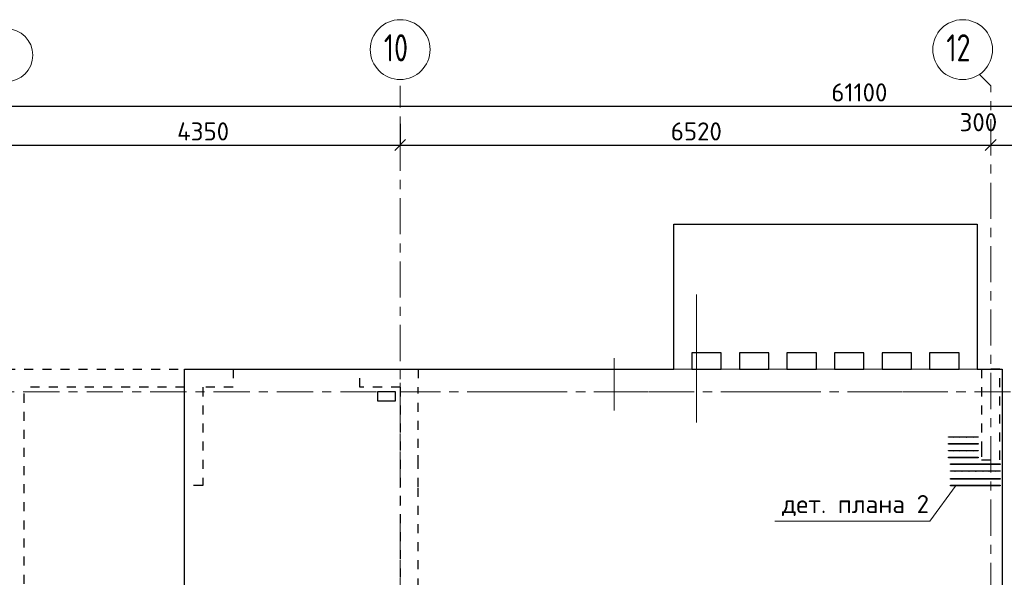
# Model space of a CAD drawing. Header units: metres. Extents: x -38 to 93, y -15 to 21.
# Tile 30 of 195: x 21.83 to 32.7, y 14.35 to 20.51. Entities that reach past the tile are written whole.
import ezdxf

# ---------------------------------------------------------------- set-up
doc = ezdxf.new("R2010")
doc.units = ezdxf.units.M
doc.header["$PDMODE"] = 65
for name, pattern in [('______11', [0.5, 0.4, -0.05, 0, -0.05]), ('______2', [0.0405, 0.03, -0.0105]), ('______3', [0.5, 0.4, -0.1]), ('______5', [1.1, 0.8, -0.1, 0.1, -0.1])]:
    doc.linetypes.add(name, pattern=pattern)
for name, color, linetype, lineweight in [('XR$2$Осевая линия (1)', 7, '______5', 13), ('XR$2$Размерная линия (1)', 7, 'Continuous', 13), ('XR$4$Арматурный каркас 01', 4, 'Continuous', 35), ('XR$4$Балка (1)', 7, '______3', 13), ('XR$4$Перекрытие (1)', 7, 'Continuous', 35), ('XR$4$Текст_ общее_1', 7, 'Continuous', 13)]:
    doc.layers.add(name, color=color, linetype=linetype, lineweight=lineweight)
doc.layers.add('XR$6$Стена_ бетон несущ.', color=7, linetype='Continuous', lineweight=70, true_color=0xb4b496)
doc.styles.add('ISOCPEUR', font='txt')
doc.dimstyles.new('DIMSTYLE_3', dxfattribs={"dimtxt": 0.2, "dimasz": 0.2, "dimexe": 0, "dimexo": 0, "dimgap": 0.1, "dimtad": 2, "dimdec": 0, "dimlfac": 1000, "dimrnd": 5, "dimzin": 12, "dimdsep": 46, "dimtxsty": 'ISOCPEUR', "dimblk1": 'ALL_ML_STRICH', "dimblk2": 'ALL_ML_STRICH', "dimsah": 1, "dimcen": 0, "dimclrd": 7, "dimclre": 256, "dimclrt": 7, "dimadec": 0, "dimazin": 0, "dimtfac": 1, "dimtdec": 0, "dimtix": 1, "dimtmove": 2, "dimatfit": 3, "dimfxl": 0, "dimtzin": 0, "dimlwd": 0, "dimlwe": -3, "dimarcsym": 0})
doc.dimstyles.new('DIMSTYLE_5', dxfattribs={"dimtxt": 0.2, "dimasz": 0.2, "dimexe": 0, "dimexo": 0, "dimgap": 0.1, "dimtad": 2, "dimdec": 0, "dimlfac": 1000, "dimrnd": 5, "dimzin": 12, "dimdsep": 46, "dimtxsty": 'ISOCPEUR', "dimblk1": 'ALL_ML_STRICH', "dimblk2": 'ALL_ML_STRICH', "dimsah": 1, "dimcen": 0, "dimclrd": 7, "dimclre": 256, "dimclrt": 7, "dimadec": 0, "dimazin": 0, "dimtfac": 1, "dimtdec": 0, "dimtix": 1, "dimtmove": 2, "dimatfit": 3, "dimfxl": 0, "dimtvp": 1.2, "dimtzin": 0, "dimlwd": 0, "dimlwe": -3, "dimarcsym": 0})

# ---------------------------------------------------------------- blocks, each defined once
blk = doc.blocks.new('ALL_ML_STRICH')
at = {"color": 0, "linetype": 'ByBlock', "lineweight": -2}
for p, q in [((-1, 0), (0.5, 0)), ((-0.3, -0.3), (0.3, 0.3)), ((0, -0.5), (0, 0.5))]:
    blk.add_line(p, q, dxfattribs=at)
blk = doc.blocks.new('*D11')
at = {"layer": 'DEFPOINTS', "color": 7, "linetype": 'Continuous', "lineweight": 13, "transparency": 33554687}
for p in [(0.5, 19.557), (0.5, 19.377), (61.6, 17.12)]:
    blk.add_point(p, dxfattribs=at)
at = {"layer": 'XR$2$Размерная линия (1)', "color": 9, "linetype": 'Continuous', "lineweight": -2, "true_color": 0xc7c7c7, "transparency": 33554687}
for p, q in [((0.5, 19.357), (0.5, 19.557)), ((61.6, 17.14), (61.6, 19.557))]:
    blk.add_line(p, q, dxfattribs=at)
at = {"layer": 'XR$2$Размерная линия (1)', "color": 7, "linetype": 'Continuous', "lineweight": -2, "transparency": 33554687}
blk.add_line((0.5, 19.557), (61.6, 19.557), dxfattribs=at)
at = {"layer": 'XR$2$Размерная линия (1)', "color": 7, "linetype": 'Continuous', "lineweight": 13, "transparency": 33554687, "xscale": 0.2, "yscale": 0.2, "zscale": 0.2, "rotation": 180}
blk.add_blockref('ALL_ML_STRICH', (0.5, 19.557), dxfattribs=at)
at = {"layer": 'XR$2$Размерная линия (1)', "color": 7, "linetype": 'Continuous', "lineweight": 13, "transparency": 33554687, "xscale": 0.2, "yscale": 0.2, "zscale": 0.2}
blk.add_blockref('ALL_ML_STRICH', (61.6, 19.557), dxfattribs=at)
at = {"layer": 'XR$2$Размерная линия (1)', "color": 7, "linetype": 'Continuous', "lineweight": 13, "transparency": 33554687, "insert": (31.1, 19.707), "char_height": 0.2, "width": 1, "attachment_point": 5, "style": 'ISOCPEUR'}
blk.add_mtext('\\A1;{61100}', dxfattribs=at)
blk = doc.blocks.new('*D31')
at = {"layer": 'DEFPOINTS', "color": 7, "linetype": 'Continuous', "lineweight": 13, "transparency": 33554687}
for p in [(21.68, 19.379), (26.03, 19.379), (21.68, 19.126)]:
    blk.add_point(p, dxfattribs=at)
at = {"layer": 'XR$2$Размерная линия (1)', "color": 9, "linetype": 'Continuous', "lineweight": -2, "true_color": 0xc7c7c7, "transparency": 33554687}
for p, q in [((21.68, 19.359), (21.68, 19.126)), ((26.03, 19.359), (26.03, 19.126))]:
    blk.add_line(p, q, dxfattribs=at)
at = {"layer": 'XR$2$Размерная линия (1)', "color": 7, "linetype": 'Continuous', "lineweight": -2, "transparency": 33554687}
blk.add_line((21.68, 19.126), (26.03, 19.126), dxfattribs=at)
at = {"layer": 'XR$2$Размерная линия (1)', "color": 7, "linetype": 'Continuous', "lineweight": 13, "transparency": 33554687, "xscale": 0.2, "yscale": 0.2, "zscale": 0.2, "rotation": 180}
blk.add_blockref('ALL_ML_STRICH', (21.68, 19.126), dxfattribs=at)
at = {"layer": 'XR$2$Размерная линия (1)', "color": 7, "linetype": 'Continuous', "lineweight": 13, "transparency": 33554687, "xscale": 0.2, "yscale": 0.2, "zscale": 0.2}
blk.add_blockref('ALL_ML_STRICH', (26.03, 19.126), dxfattribs=at)
at = {"layer": 'XR$2$Размерная линия (1)', "color": 7, "linetype": 'Continuous', "lineweight": 13, "transparency": 33554687, "insert": (23.855, 19.276), "char_height": 0.2, "width": 0.8, "attachment_point": 5, "style": 'ISOCPEUR'}
blk.add_mtext('\\A1;{4350}', dxfattribs=at)
blk = doc.blocks.new('*D32')
at = {"layer": 'DEFPOINTS', "color": 7, "linetype": 'Continuous', "lineweight": 13, "transparency": 33554687}
for p in [(26.03, 19.379), (32.55, 19.135), (26.03, 19.126)]:
    blk.add_point(p, dxfattribs=at)
at = {"layer": 'XR$2$Размерная линия (1)', "color": 9, "linetype": 'Continuous', "lineweight": -2, "true_color": 0xc7c7c7, "transparency": 33554687}
for p, q in [((26.03, 19.359), (26.03, 19.126)), ((32.55, 19.126), (32.55, 19.126))]:
    blk.add_line(p, q, dxfattribs=at)
at = {"layer": 'XR$2$Размерная линия (1)', "color": 7, "linetype": 'Continuous', "lineweight": -2, "transparency": 33554687}
blk.add_line((26.03, 19.126), (32.55, 19.126), dxfattribs=at)
at = {"layer": 'XR$2$Размерная линия (1)', "color": 7, "linetype": 'Continuous', "lineweight": 13, "transparency": 33554687, "xscale": 0.2, "yscale": 0.2, "zscale": 0.2, "rotation": 180}
blk.add_blockref('ALL_ML_STRICH', (26.03, 19.126), dxfattribs=at)
at = {"layer": 'XR$2$Размерная линия (1)', "color": 7, "linetype": 'Continuous', "lineweight": 13, "transparency": 33554687, "xscale": 0.2, "yscale": 0.2, "zscale": 0.2}
blk.add_blockref('ALL_ML_STRICH', (32.55, 19.126), dxfattribs=at)
at = {"layer": 'XR$2$Размерная линия (1)', "color": 7, "linetype": 'Continuous', "lineweight": 13, "transparency": 33554687, "insert": (29.3, 19.276), "char_height": 0.2, "width": 0.8, "attachment_point": 5, "style": 'ISOCPEUR'}
blk.add_mtext('\\A1;{6520}', dxfattribs=at)
blk = doc.blocks.new('*D33')
at = {"layer": 'DEFPOINTS', "color": 7, "linetype": 'Continuous', "lineweight": 13, "transparency": 33554687}
for p in [(32.55, 19.135), (32.85, 19.135), (32.55, 19.126)]:
    blk.add_point(p, dxfattribs=at)
at = {"layer": 'XR$2$Размерная линия (1)', "color": 9, "linetype": 'Continuous', "lineweight": -2, "true_color": 0xc7c7c7, "transparency": 33554687}
for p, q in [((32.55, 19.126), (32.55, 19.126)), ((32.85, 19.126), (32.85, 19.126))]:
    blk.add_line(p, q, dxfattribs=at)
at = {"layer": 'XR$2$Размерная линия (1)', "color": 7, "linetype": 'Continuous', "lineweight": -2, "transparency": 33554687}
blk.add_line((32.55, 19.126), (32.85, 19.126), dxfattribs=at)
at = {"layer": 'XR$2$Размерная линия (1)', "color": 7, "linetype": 'Continuous', "lineweight": 13, "transparency": 33554687, "xscale": 0.2, "yscale": 0.2, "zscale": 0.2, "rotation": 180}
blk.add_blockref('ALL_ML_STRICH', (32.55, 19.126), dxfattribs=at)
at = {"layer": 'XR$2$Размерная линия (1)', "color": 7, "linetype": 'Continuous', "lineweight": 13, "transparency": 33554687, "xscale": 0.2, "yscale": 0.2, "zscale": 0.2}
blk.add_blockref('ALL_ML_STRICH', (32.85, 19.126), dxfattribs=at)
at = {"layer": 'XR$2$Размерная линия (1)', "color": 7, "linetype": 'Continuous', "lineweight": 13, "transparency": 33554687, "insert": (32.414, 19.378), "char_height": 0.2, "width": 0.6, "attachment_point": 5, "style": 'ISOCPEUR'}
blk.add_mtext('\\A1;{300}', dxfattribs=at)

msp = doc.modelspace()

# ---------------------------------------------------------------- hatches: boundary and pattern name
at = {"layer": 'XR$4$Арматурный каркас 01', "linetype": 'Continuous', "lineweight": 50, "transparency": 33554687}
for points in [[(32.138, 15.8932), (32.1378, 15.8944), (32.1371, 15.8954), (32.1361, 15.896), (32.135, 15.8962), (32.1339, 15.896), (32.1329, 15.8954), (32.1322, 15.8944), (32.132, 15.8932), (32.1322, 15.8921), (32.1329, 15.8911), (32.1339, 15.8905), (32.135, 15.8902), (32.1361, 15.8905), (32.1371, 15.8911), (32.1378, 15.8921)], [(32.213, 15.8932), (32.2128, 15.8944), (32.2121, 15.8954), (32.2111, 15.896), (32.21, 15.8962), (32.2089, 15.896), (32.2079, 15.8954), (32.2072, 15.8944), (32.207, 15.8932), (32.2072, 15.8921), (32.2079, 15.8911), (32.2089, 15.8905), (32.21, 15.8902), (32.2111, 15.8905), (32.2121, 15.8911), (32.2128, 15.8921)], [(32.288, 15.8932), (32.2878, 15.8944), (32.2871, 15.8954), (32.2861, 15.896), (32.285, 15.8962), (32.2839, 15.896), (32.2829, 15.8954), (32.2822, 15.8944), (32.282, 15.8932), (32.2822, 15.8921), (32.2829, 15.8911), (32.2839, 15.8905), (32.285, 15.8902), (32.2861, 15.8905), (32.2871, 15.8911), (32.2878, 15.8921)], [(32.363, 15.8932), (32.3628, 15.8944), (32.3621, 15.8954), (32.3611, 15.896), (32.36, 15.8962), (32.3589, 15.896), (32.3579, 15.8954), (32.3572, 15.8944), (32.357, 15.8932), (32.3572, 15.8921), (32.3579, 15.8911), (32.3589, 15.8905), (32.36, 15.8902), (32.3611, 15.8905), (32.3621, 15.8911), (32.3628, 15.8921)], [(32.138, 15.8182), (32.1378, 15.8194), (32.1371, 15.8204), (32.1361, 15.821), (32.135, 15.8212), (32.1339, 15.821), (32.1329, 15.8204), (32.1322, 15.8194), (32.132, 15.8182), (32.1322, 15.8171), (32.1329, 15.8161), (32.1339, 15.8155), (32.135, 15.8152), (32.1361, 15.8155), (32.1371, 15.8161), (32.1378, 15.8171)], [(32.213, 15.8182), (32.2128, 15.8194), (32.2121, 15.8204), (32.2111, 15.821), (32.21, 15.8212), (32.2089, 15.821), (32.2079, 15.8204), (32.2072, 15.8194), (32.207, 15.8182), (32.2072, 15.8171), (32.2079, 15.8161), (32.2089, 15.8155), (32.21, 15.8152), (32.2111, 15.8155), (32.2121, 15.8161), (32.2128, 15.8171)], [(32.288, 15.8182), (32.2878, 15.8194), (32.2871, 15.8204), (32.2861, 15.821), (32.285, 15.8212), (32.2839, 15.821), (32.2829, 15.8204), (32.2822, 15.8194), (32.282, 15.8182), (32.2822, 15.8171), (32.2829, 15.8161), (32.2839, 15.8155), (32.285, 15.8152), (32.2861, 15.8155), (32.2871, 15.8161), (32.2878, 15.8171)], [(32.363, 15.8182), (32.3628, 15.8194), (32.3621, 15.8204), (32.3611, 15.821), (32.36, 15.8212), (32.3589, 15.821), (32.3579, 15.8204), (32.3572, 15.8194), (32.357, 15.8182), (32.3572, 15.8171), (32.3579, 15.8161), (32.3589, 15.8155), (32.36, 15.8152), (32.3611, 15.8155), (32.3621, 15.8161), (32.3628, 15.8171)], [(32.138, 15.7432), (32.1378, 15.7444), (32.1371, 15.7454), (32.1361, 15.746), (32.135, 15.7462), (32.1339, 15.746), (32.1329, 15.7454), (32.1322, 15.7444), (32.132, 15.7432), (32.1322, 15.7421), (32.1329, 15.7411), (32.1339, 15.7405), (32.135, 15.7402), (32.1361, 15.7405), (32.1371, 15.7411), (32.1378, 15.7421)], [(32.138, 15.6682), (32.1378, 15.6694), (32.1371, 15.6704), (32.1361, 15.671), (32.135, 15.6712), (32.1339, 15.671), (32.1329, 15.6704), (32.1322, 15.6694), (32.132, 15.6682), (32.1322, 15.6671), (32.1329, 15.6661), (32.1339, 15.6655), (32.135, 15.6652), (32.1361, 15.6655), (32.1371, 15.6661), (32.1378, 15.6671)], [(32.213, 15.7432), (32.2128, 15.7444), (32.2121, 15.7454), (32.2111, 15.746), (32.21, 15.7462), (32.2089, 15.746), (32.2079, 15.7454), (32.2072, 15.7444), (32.207, 15.7432), (32.2072, 15.7421), (32.2079, 15.7411), (32.2089, 15.7405), (32.21, 15.7402), (32.2111, 15.7405), (32.2121, 15.7411), (32.2128, 15.7421)], [(32.213, 15.6682), (32.2128, 15.6694), (32.2121, 15.6704), (32.2111, 15.671), (32.21, 15.6712), (32.2089, 15.671), (32.2079, 15.6704), (32.2072, 15.6694), (32.207, 15.6682), (32.2072, 15.6671), (32.2079, 15.6661), (32.2089, 15.6655), (32.21, 15.6652), (32.2111, 15.6655), (32.2121, 15.6661), (32.2128, 15.6671)], [(32.288, 15.7432), (32.2878, 15.7444), (32.2871, 15.7454), (32.2861, 15.746), (32.285, 15.7462), (32.2839, 15.746), (32.2829, 15.7454), (32.2822, 15.7444), (32.282, 15.7432), (32.2822, 15.7421), (32.2829, 15.7411), (32.2839, 15.7405), (32.285, 15.7402), (32.2861, 15.7405), (32.2871, 15.7411), (32.2878, 15.7421)], [(32.288, 15.6682), (32.2878, 15.6694), (32.2871, 15.6704), (32.2861, 15.671), (32.285, 15.6712), (32.2839, 15.671), (32.2829, 15.6704), (32.2822, 15.6694), (32.282, 15.6682), (32.2822, 15.6671), (32.2829, 15.6661), (32.2839, 15.6655), (32.285, 15.6652), (32.2861, 15.6655), (32.2871, 15.6661), (32.2878, 15.6671)], [(32.363, 15.7432), (32.3628, 15.7444), (32.3621, 15.7454), (32.3611, 15.746), (32.36, 15.7462), (32.3589, 15.746), (32.3579, 15.7454), (32.3572, 15.7444), (32.357, 15.7432), (32.3572, 15.7421), (32.3579, 15.7411), (32.3589, 15.7405), (32.36, 15.7402), (32.3611, 15.7405), (32.3621, 15.7411), (32.3628, 15.7421)], [(32.363, 15.6682), (32.3628, 15.6694), (32.3621, 15.6704), (32.3611, 15.671), (32.36, 15.6712), (32.3589, 15.671), (32.3579, 15.6704), (32.3572, 15.6694), (32.357, 15.6682), (32.3572, 15.6671), (32.3579, 15.6661), (32.3589, 15.6655), (32.36, 15.6652), (32.3611, 15.6655), (32.3621, 15.6661), (32.3628, 15.6671)], [(32.158, 15.5932), (32.1578, 15.5944), (32.1571, 15.5954), (32.1561, 15.596), (32.155, 15.5962), (32.1539, 15.596), (32.1529, 15.5954), (32.1522, 15.5944), (32.152, 15.5932), (32.1522, 15.5921), (32.1529, 15.5911), (32.1539, 15.5905), (32.155, 15.5902), (32.1561, 15.5905), (32.1571, 15.5911), (32.1578, 15.5921)], [(32.233, 15.5932), (32.2328, 15.5944), (32.2321, 15.5954), (32.2311, 15.596), (32.23, 15.5962), (32.2289, 15.596), (32.2279, 15.5954), (32.2272, 15.5944), (32.227, 15.5932), (32.2272, 15.5921), (32.2279, 15.5911), (32.2289, 15.5905), (32.23, 15.5902), (32.2311, 15.5905), (32.2321, 15.5911), (32.2328, 15.5921)], [(32.308, 15.5932), (32.3078, 15.5944), (32.3071, 15.5954), (32.3061, 15.596), (32.305, 15.5962), (32.3039, 15.596), (32.3029, 15.5954), (32.3022, 15.5944), (32.302, 15.5932), (32.3022, 15.5921), (32.3029, 15.5911), (32.3039, 15.5905), (32.305, 15.5902), (32.3061, 15.5905), (32.3071, 15.5911), (32.3078, 15.5921)], [(32.383, 15.5932), (32.3828, 15.5944), (32.3821, 15.5954), (32.3811, 15.596), (32.38, 15.5962), (32.3789, 15.596), (32.3779, 15.5954), (32.3772, 15.5944), (32.377, 15.5932), (32.3772, 15.5921), (32.3779, 15.5911), (32.3789, 15.5905), (32.38, 15.5902), (32.3811, 15.5905), (32.3821, 15.5911), (32.3828, 15.5921)], [(32.458, 15.5932), (32.4578, 15.5944), (32.4571, 15.5954), (32.4561, 15.596), (32.455, 15.5962), (32.4539, 15.596), (32.4529, 15.5954), (32.4522, 15.5944), (32.452, 15.5932), (32.4522, 15.5921), (32.4529, 15.5911), (32.4539, 15.5905), (32.455, 15.5902), (32.4561, 15.5905), (32.4571, 15.5911), (32.4578, 15.5921)], [(32.533, 15.5932), (32.5328, 15.5944), (32.5321, 15.5954), (32.5311, 15.596), (32.53, 15.5962), (32.5289, 15.596), (32.5279, 15.5954), (32.5272, 15.5944), (32.527, 15.5932), (32.5272, 15.5921), (32.5279, 15.5911), (32.5289, 15.5905), (32.53, 15.5902), (32.5311, 15.5905), (32.5321, 15.5911), (32.5328, 15.5921)], [(32.608, 15.5932), (32.6078, 15.5944), (32.6071, 15.5954), (32.6061, 15.596), (32.605, 15.5962), (32.6039, 15.596), (32.6029, 15.5954), (32.6022, 15.5944), (32.602, 15.5932), (32.6022, 15.5921), (32.6029, 15.5911), (32.6039, 15.5905), (32.605, 15.5902), (32.6061, 15.5905), (32.6071, 15.5911), (32.6078, 15.5921)], [(32.158, 15.5182), (32.1578, 15.5194), (32.1571, 15.5204), (32.1561, 15.521), (32.155, 15.5212), (32.1539, 15.521), (32.1529, 15.5204), (32.1522, 15.5194), (32.152, 15.5182), (32.1522, 15.5171), (32.1529, 15.5161), (32.1539, 15.5155), (32.155, 15.5152), (32.1561, 15.5155), (32.1571, 15.5161), (32.1578, 15.5171)], [(32.168, 15.5182), (32.1678, 15.5194), (32.1671, 15.5204), (32.1661, 15.521), (32.165, 15.5212), (32.1639, 15.521), (32.1629, 15.5204), (32.1622, 15.5194), (32.162, 15.5182), (32.1622, 15.5171), (32.1629, 15.5161), (32.1639, 15.5155), (32.165, 15.5152), (32.1661, 15.5155), (32.1671, 15.5161), (32.1678, 15.5171)], [(32.168, 15.4432), (32.1678, 15.4444), (32.1671, 15.4454), (32.1661, 15.446), (32.165, 15.4462), (32.1639, 15.446), (32.1629, 15.4454), (32.1622, 15.4444), (32.162, 15.4432), (32.1622, 15.4421), (32.1629, 15.4411), (32.1639, 15.4405), (32.165, 15.4402), (32.1661, 15.4405), (32.1671, 15.4411), (32.1678, 15.4421)], [(32.233, 15.5182), (32.2328, 15.5194), (32.2321, 15.5204), (32.2311, 15.521), (32.23, 15.5212), (32.2289, 15.521), (32.2279, 15.5204), (32.2272, 15.5194), (32.227, 15.5182), (32.2272, 15.5171), (32.2279, 15.5161), (32.2289, 15.5155), (32.23, 15.5152), (32.2311, 15.5155), (32.2321, 15.5161), (32.2328, 15.5171)], [(32.243, 15.5182), (32.2428, 15.5194), (32.2421, 15.5204), (32.2411, 15.521), (32.24, 15.5212), (32.2389, 15.521), (32.2379, 15.5204), (32.2372, 15.5194), (32.237, 15.5182), (32.2372, 15.5171), (32.2379, 15.5161), (32.2389, 15.5155), (32.24, 15.5152), (32.2411, 15.5155), (32.2421, 15.5161), (32.2428, 15.5171)], [(32.243, 15.4432), (32.2428, 15.4444), (32.2421, 15.4454), (32.2411, 15.446), (32.24, 15.4462), (32.2389, 15.446), (32.2379, 15.4454), (32.2372, 15.4444), (32.237, 15.4432), (32.2372, 15.4421), (32.2379, 15.4411), (32.2389, 15.4405), (32.24, 15.4402), (32.2411, 15.4405), (32.2421, 15.4411), (32.2428, 15.4421)], [(32.308, 15.5182), (32.3078, 15.5194), (32.3071, 15.5204), (32.3061, 15.521), (32.305, 15.5212), (32.3039, 15.521), (32.3029, 15.5204), (32.3022, 15.5194), (32.302, 15.5182), (32.3022, 15.5171), (32.3029, 15.5161), (32.3039, 15.5155), (32.305, 15.5152), (32.3061, 15.5155), (32.3071, 15.5161), (32.3078, 15.5171)], [(32.318, 15.5182), (32.3178, 15.5194), (32.3171, 15.5204), (32.3161, 15.521), (32.315, 15.5212), (32.3139, 15.521), (32.3129, 15.5204), (32.3122, 15.5194), (32.312, 15.5182), (32.3122, 15.5171), (32.3129, 15.5161), (32.3139, 15.5155), (32.315, 15.5152), (32.3161, 15.5155), (32.3171, 15.5161), (32.3178, 15.5171)], [(32.318, 15.4432), (32.3178, 15.4444), (32.3171, 15.4454), (32.3161, 15.446), (32.315, 15.4462), (32.3139, 15.446), (32.3129, 15.4454), (32.3122, 15.4444), (32.312, 15.4432), (32.3122, 15.4421), (32.3129, 15.4411), (32.3139, 15.4405), (32.315, 15.4402), (32.3161, 15.4405), (32.3171, 15.4411), (32.3178, 15.4421)], [(32.383, 15.5182), (32.3828, 15.5194), (32.3821, 15.5204), (32.3811, 15.521), (32.38, 15.5212), (32.3789, 15.521), (32.3779, 15.5204), (32.3772, 15.5194), (32.377, 15.5182), (32.3772, 15.5171), (32.3779, 15.5161), (32.3789, 15.5155), (32.38, 15.5152), (32.3811, 15.5155), (32.3821, 15.5161), (32.3828, 15.5171)], [(32.393, 15.5182), (32.3928, 15.5194), (32.3921, 15.5204), (32.3911, 15.521), (32.39, 15.5212), (32.3889, 15.521), (32.3879, 15.5204), (32.3872, 15.5194), (32.387, 15.5182), (32.3872, 15.5171), (32.3879, 15.5161), (32.3889, 15.5155), (32.39, 15.5152), (32.3911, 15.5155), (32.3921, 15.5161), (32.3928, 15.5171)], [(32.393, 15.4432), (32.3928, 15.4444), (32.3921, 15.4454), (32.3911, 15.446), (32.39, 15.4462), (32.3889, 15.446), (32.3879, 15.4454), (32.3872, 15.4444), (32.387, 15.4432), (32.3872, 15.4421), (32.3879, 15.4411), (32.3889, 15.4405), (32.39, 15.4402), (32.3911, 15.4405), (32.3921, 15.4411), (32.3928, 15.4421)], [(32.458, 15.5182), (32.4578, 15.5194), (32.4571, 15.5204), (32.4561, 15.521), (32.455, 15.5212), (32.4539, 15.521), (32.4529, 15.5204), (32.4522, 15.5194), (32.452, 15.5182), (32.4522, 15.5171), (32.4529, 15.5161), (32.4539, 15.5155), (32.455, 15.5152), (32.4561, 15.5155), (32.4571, 15.5161), (32.4578, 15.5171)], [(32.468, 15.5182), (32.4678, 15.5194), (32.4671, 15.5204), (32.4661, 15.521), (32.465, 15.5212), (32.4639, 15.521), (32.4629, 15.5204), (32.4622, 15.5194), (32.462, 15.5182), (32.4622, 15.5171), (32.4629, 15.5161), (32.4639, 15.5155), (32.465, 15.5152), (32.4661, 15.5155), (32.4671, 15.5161), (32.4678, 15.5171)], [(32.468, 15.4432), (32.4678, 15.4444), (32.4671, 15.4454), (32.4661, 15.446), (32.465, 15.4462), (32.4639, 15.446), (32.4629, 15.4454), (32.4622, 15.4444), (32.462, 15.4432), (32.4622, 15.4421), (32.4629, 15.4411), (32.4639, 15.4405), (32.465, 15.4402), (32.4661, 15.4405), (32.4671, 15.4411), (32.4678, 15.4421)], [(32.533, 15.5182), (32.5328, 15.5194), (32.5321, 15.5204), (32.5311, 15.521), (32.53, 15.5212), (32.5289, 15.521), (32.5279, 15.5204), (32.5272, 15.5194), (32.527, 15.5182), (32.5272, 15.5171), (32.5279, 15.5161), (32.5289, 15.5155), (32.53, 15.5152), (32.5311, 15.5155), (32.5321, 15.5161), (32.5328, 15.5171)], [(32.543, 15.5182), (32.5428, 15.5194), (32.5421, 15.5204), (32.5411, 15.521), (32.54, 15.5212), (32.5389, 15.521), (32.5379, 15.5204), (32.5372, 15.5194), (32.537, 15.5182), (32.5372, 15.5171), (32.5379, 15.5161), (32.5389, 15.5155), (32.54, 15.5152), (32.5411, 15.5155), (32.5421, 15.5161), (32.5428, 15.5171)], [(32.543, 15.4432), (32.5428, 15.4444), (32.5421, 15.4454), (32.5411, 15.446), (32.54, 15.4462), (32.5389, 15.446), (32.5379, 15.4454), (32.5372, 15.4444), (32.537, 15.4432), (32.5372, 15.4421), (32.5379, 15.4411), (32.5389, 15.4405), (32.54, 15.4402), (32.5411, 15.4405), (32.5421, 15.4411), (32.5428, 15.4421)], [(32.608, 15.5182), (32.6078, 15.5194), (32.6071, 15.5204), (32.6061, 15.521), (32.605, 15.5212), (32.6039, 15.521), (32.6029, 15.5204), (32.6022, 15.5194), (32.602, 15.5182), (32.6022, 15.5171), (32.6029, 15.5161), (32.6039, 15.5155), (32.605, 15.5152), (32.6061, 15.5155), (32.6071, 15.5161), (32.6078, 15.5171)], [(32.158, 15.4322), (32.1578, 15.4334), (32.1571, 15.4344), (32.1561, 15.435), (32.155, 15.4352), (32.1539, 15.435), (32.1529, 15.4344), (32.1522, 15.4334), (32.152, 15.4322), (32.1522, 15.4311), (32.1529, 15.4301), (32.1539, 15.4295), (32.155, 15.4292), (32.1561, 15.4295), (32.1571, 15.4301), (32.1578, 15.4311)], [(32.158, 15.3572), (32.1578, 15.3584), (32.1571, 15.3594), (32.1561, 15.36), (32.155, 15.3602), (32.1539, 15.36), (32.1529, 15.3594), (32.1522, 15.3584), (32.152, 15.3572), (32.1522, 15.3561), (32.1529, 15.3551), (32.1539, 15.3545), (32.155, 15.3542), (32.1561, 15.3545), (32.1571, 15.3551), (32.1578, 15.3561)], [(32.168, 15.3682), (32.1678, 15.3694), (32.1671, 15.3704), (32.1661, 15.371), (32.165, 15.3712), (32.1639, 15.371), (32.1629, 15.3704), (32.1622, 15.3694), (32.162, 15.3682), (32.1622, 15.3671), (32.1629, 15.3661), (32.1639, 15.3655), (32.165, 15.3652), (32.1661, 15.3655), (32.1671, 15.3661), (32.1678, 15.3671)], [(32.233, 15.4322), (32.2328, 15.4334), (32.2321, 15.4344), (32.2311, 15.435), (32.23, 15.4352), (32.2289, 15.435), (32.2279, 15.4344), (32.2272, 15.4334), (32.227, 15.4322), (32.2272, 15.4311), (32.2279, 15.4301), (32.2289, 15.4295), (32.23, 15.4292), (32.2311, 15.4295), (32.2321, 15.4301), (32.2328, 15.4311)], [(32.233, 15.3572), (32.2328, 15.3584), (32.2321, 15.3594), (32.2311, 15.36), (32.23, 15.3602), (32.2289, 15.36), (32.2279, 15.3594), (32.2272, 15.3584), (32.227, 15.3572), (32.2272, 15.3561), (32.2279, 15.3551), (32.2289, 15.3545), (32.23, 15.3542), (32.2311, 15.3545), (32.2321, 15.3551), (32.2328, 15.3561)], [(32.243, 15.3682), (32.2428, 15.3694), (32.2421, 15.3704), (32.2411, 15.371), (32.24, 15.3712), (32.2389, 15.371), (32.2379, 15.3704), (32.2372, 15.3694), (32.237, 15.3682), (32.2372, 15.3671), (32.2379, 15.3661), (32.2389, 15.3655), (32.24, 15.3652), (32.2411, 15.3655), (32.2421, 15.3661), (32.2428, 15.3671)], [(32.308, 15.4322), (32.3078, 15.4334), (32.3071, 15.4344), (32.3061, 15.435), (32.305, 15.4352), (32.3039, 15.435), (32.3029, 15.4344), (32.3022, 15.4334), (32.302, 15.4322), (32.3022, 15.4311), (32.3029, 15.4301), (32.3039, 15.4295), (32.305, 15.4292), (32.3061, 15.4295), (32.3071, 15.4301), (32.3078, 15.4311)], [(32.308, 15.3572), (32.3078, 15.3584), (32.3071, 15.3594), (32.3061, 15.36), (32.305, 15.3602), (32.3039, 15.36), (32.3029, 15.3594), (32.3022, 15.3584), (32.302, 15.3572), (32.3022, 15.3561), (32.3029, 15.3551), (32.3039, 15.3545), (32.305, 15.3542), (32.3061, 15.3545), (32.3071, 15.3551), (32.3078, 15.3561)], [(32.318, 15.3682), (32.3178, 15.3694), (32.3171, 15.3704), (32.3161, 15.371), (32.315, 15.3712), (32.3139, 15.371), (32.3129, 15.3704), (32.3122, 15.3694), (32.312, 15.3682), (32.3122, 15.3671), (32.3129, 15.3661), (32.3139, 15.3655), (32.315, 15.3652), (32.3161, 15.3655), (32.3171, 15.3661), (32.3178, 15.3671)], [(32.383, 15.4322), (32.3828, 15.4334), (32.3821, 15.4344), (32.3811, 15.435), (32.38, 15.4352), (32.3789, 15.435), (32.3779, 15.4344), (32.3772, 15.4334), (32.377, 15.4322), (32.3772, 15.4311), (32.3779, 15.4301), (32.3789, 15.4295), (32.38, 15.4292), (32.3811, 15.4295), (32.3821, 15.4301), (32.3828, 15.4311)], [(32.383, 15.3572), (32.3828, 15.3584), (32.3821, 15.3594), (32.3811, 15.36), (32.38, 15.3602), (32.3789, 15.36), (32.3779, 15.3594), (32.3772, 15.3584), (32.377, 15.3572), (32.3772, 15.3561), (32.3779, 15.3551), (32.3789, 15.3545), (32.38, 15.3542), (32.3811, 15.3545), (32.3821, 15.3551), (32.3828, 15.3561)], [(32.393, 15.3682), (32.3928, 15.3694), (32.3921, 15.3704), (32.3911, 15.371), (32.39, 15.3712), (32.3889, 15.371), (32.3879, 15.3704), (32.3872, 15.3694), (32.387, 15.3682), (32.3872, 15.3671), (32.3879, 15.3661), (32.3889, 15.3655), (32.39, 15.3652), (32.3911, 15.3655), (32.3921, 15.3661), (32.3928, 15.3671)], [(32.458, 15.4322), (32.4578, 15.4334), (32.4571, 15.4344), (32.4561, 15.435), (32.455, 15.4352), (32.4539, 15.435), (32.4529, 15.4344), (32.4522, 15.4334), (32.452, 15.4322), (32.4522, 15.4311), (32.4529, 15.4301), (32.4539, 15.4295), (32.455, 15.4292), (32.4561, 15.4295), (32.4571, 15.4301), (32.4578, 15.4311)], [(32.458, 15.3572), (32.4578, 15.3584), (32.4571, 15.3594), (32.4561, 15.36), (32.455, 15.3602), (32.4539, 15.36), (32.4529, 15.3594), (32.4522, 15.3584), (32.452, 15.3572), (32.4522, 15.3561), (32.4529, 15.3551), (32.4539, 15.3545), (32.455, 15.3542), (32.4561, 15.3545), (32.4571, 15.3551), (32.4578, 15.3561)], [(32.468, 15.3682), (32.4678, 15.3694), (32.4671, 15.3704), (32.4661, 15.371), (32.465, 15.3712), (32.4639, 15.371), (32.4629, 15.3704), (32.4622, 15.3694), (32.462, 15.3682), (32.4622, 15.3671), (32.4629, 15.3661), (32.4639, 15.3655), (32.465, 15.3652), (32.4661, 15.3655), (32.4671, 15.3661), (32.4678, 15.3671)], [(32.533, 15.4322), (32.5328, 15.4334), (32.5321, 15.4344), (32.5311, 15.435), (32.53, 15.4352), (32.5289, 15.435), (32.5279, 15.4344), (32.5272, 15.4334), (32.527, 15.4322), (32.5272, 15.4311), (32.5279, 15.4301), (32.5289, 15.4295), (32.53, 15.4292), (32.5311, 15.4295), (32.5321, 15.4301), (32.5328, 15.4311)], [(32.533, 15.3572), (32.5328, 15.3584), (32.5321, 15.3594), (32.5311, 15.36), (32.53, 15.3602), (32.5289, 15.36), (32.5279, 15.3594), (32.5272, 15.3584), (32.527, 15.3572), (32.5272, 15.3561), (32.5279, 15.3551), (32.5289, 15.3545), (32.53, 15.3542), (32.5311, 15.3545), (32.5321, 15.3551), (32.5328, 15.3561)], [(32.543, 15.3682), (32.5428, 15.3694), (32.5421, 15.3704), (32.5411, 15.371), (32.54, 15.3712), (32.5389, 15.371), (32.5379, 15.3704), (32.5372, 15.3694), (32.537, 15.3682), (32.5372, 15.3671), (32.5379, 15.3661), (32.5389, 15.3655), (32.54, 15.3652), (32.5411, 15.3655), (32.5421, 15.3661), (32.5428, 15.3671)], [(32.608, 15.4322), (32.6078, 15.4334), (32.6071, 15.4344), (32.6061, 15.435), (32.605, 15.4352), (32.6039, 15.435), (32.6029, 15.4344), (32.6022, 15.4334), (32.602, 15.4322), (32.6022, 15.4311), (32.6029, 15.4301), (32.6039, 15.4295), (32.605, 15.4292), (32.6061, 15.4295), (32.6071, 15.4301), (32.6078, 15.4311)], [(32.608, 15.3572), (32.6078, 15.3584), (32.6071, 15.3594), (32.6061, 15.36), (32.605, 15.3602), (32.6039, 15.36), (32.6029, 15.3594), (32.6022, 15.3584), (32.602, 15.3572), (32.6022, 15.3561), (32.6029, 15.3551), (32.6039, 15.3545), (32.605, 15.3542), (32.6061, 15.3545), (32.6071, 15.3551), (32.6078, 15.3561)]]:
    msp.add_hatch(color=2, dxfattribs=at).paths.add_polyline_path(points)

# ---------------------------------------------------------------- linework, layer by layer
at = {"color": 52, "linetype": 'Continuous', "lineweight": 13, "transparency": 33554687}
for p, q in [((29.3023, 17.4744), (29.3023, 16.0616)), ((29.3023, 17.4744), (29.3023, 16.0616)), ((28.3922, 16.7719), (28.3922, 16.192)), ((28.3922, 16.7719), (28.3922, 16.192))]:
    msp.add_line(p, q, dxfattribs=at)
at = {"layer": 'XR$2$Осевая линия (1)', "color": 253, "linetype": '______11', "lineweight": 13, "true_color": 0xa0a0a0, "transparency": 33554687}
for p, q in [((32.55, 19.78), (32.4227, 19.9073)), ((26.03, 8.34), (26.03, 19.78)), ((32.55, -3.39), (32.55, 19.78)), ((-2.63, 16.4), (62.6, 16.4))]:
    msp.add_line(p, q, dxfattribs=at)
at = {"layer": 'XR$2$Осевая линия (1)', "color": 7, "linetype": 'Continuous', "lineweight": 13, "transparency": 33554687}
for centre, radius in [((26.0304, 20.1801), 0.3304), ((32.2404, 20.1801), 0.3304), ((21.6824, 20.1181), 0.2924)]:
    msp.add_circle(centre, radius, dxfattribs=at)
at = {"layer": 'XR$4$Арматурный каркас 01', "color": 2, "linetype": 'Continuous', "lineweight": 25, "transparency": 33554687}
for points in [[(32.41, 15.8972), (32.085, 15.8972), (32.085, 15.9032), (32.41, 15.9032), (32.41, 15.8972)], [(32.41, 15.8972), (32.085, 15.8972), (32.085, 15.9032), (32.41, 15.9032), (32.41, 15.8972)], [(32.41, 15.8222), (32.085, 15.8222), (32.085, 15.8282), (32.41, 15.8282), (32.41, 15.8222)], [(32.41, 15.8222), (32.085, 15.8222), (32.085, 15.8282), (32.41, 15.8282), (32.41, 15.8222)], [(32.41, 15.7472), (32.085, 15.7472), (32.085, 15.7532), (32.41, 15.7532), (32.41, 15.7472)], [(32.41, 15.7472), (32.085, 15.7472), (32.085, 15.7532), (32.41, 15.7532), (32.41, 15.7472)], [(32.41, 15.6722), (32.085, 15.6722), (32.085, 15.6782), (32.41, 15.6782), (32.41, 15.6722)], [(32.41, 15.6722), (32.085, 15.6722), (32.085, 15.6782), (32.41, 15.6782), (32.41, 15.6722)], [(32.655, 15.5972), (32.105, 15.5972), (32.105, 15.6032), (32.655, 15.6032), (32.655, 15.5972)], [(32.655, 15.5972), (32.105, 15.5972), (32.105, 15.6032), (32.655, 15.6032), (32.655, 15.5972)], [(32.655, 15.5222), (32.105, 15.5222), (32.105, 15.5282), (32.655, 15.5282), (32.655, 15.5222)], [(32.655, 15.5222), (32.105, 15.5222), (32.105, 15.5282), (32.655, 15.5282), (32.655, 15.5222)], [(32.655, 15.4362), (32.105, 15.4362), (32.105, 15.4422), (32.655, 15.4422), (32.655, 15.4362)], [(32.655, 15.4362), (32.105, 15.4362), (32.105, 15.4422), (32.655, 15.4422), (32.655, 15.4362)], [(32.655, 15.3612), (32.105, 15.3612), (32.105, 15.3672), (32.655, 15.3672), (32.655, 15.3612)], [(32.655, 15.3612), (32.105, 15.3612), (32.105, 15.3672), (32.655, 15.3672), (32.655, 15.3612)]]:
    msp.add_lwpolyline(points, dxfattribs=at)
at = {"layer": 'XR$4$Балка (1)', "color": 7, "linetype": '______2', "lineweight": 18, "transparency": 33554687}
for p, q in [((26.03, 16.4002), (26.03, 16.6502)), ((29.0501, 16.6502), (29.2501, 16.6502)), ((32.675, 16.4002), (26.03, 16.4002))]:
    msp.add_line(p, q, dxfattribs=at)
at = {"layer": 'XR$4$Перекрытие (1)', "color": 7, "linetype": 'Continuous', "lineweight": 25, "transparency": 33554687}
for p, q in [((29.0501, 16.8302), (29.0501, 18.2502)), ((29.0501, 18.2502), (32.4001, 18.2502)), ((32.4001, 18.2502), (32.4001, 16.8302)), ((29.0501, 16.6502), (29.0501, 16.8302)), ((29.5751, 16.8302), (29.2501, 16.8302)), ((29.2501, 16.8302), (29.2501, 16.6502)), ((29.5751, 16.6502), (29.5751, 16.8302)), ((29.7751, 16.8302), (29.7751, 16.6502)), ((30.1001, 16.8302), (29.7751, 16.8302)), ((30.1001, 16.6502), (30.1001, 16.8302)), ((30.6251, 16.8302), (30.3001, 16.8302)), ((30.3001, 16.8302), (30.3001, 16.6502)), ((30.6251, 16.6502), (30.6251, 16.8302)), ((30.8251, 16.8302), (30.8251, 16.6502)), ((31.1501, 16.8302), (30.8251, 16.8302)), ((31.1501, 16.6502), (31.1501, 16.8302)), ((31.3501, 16.8302), (31.3501, 16.6502)), ((31.6751, 16.8302), (31.3501, 16.8302)), ((31.6751, 16.6502), (31.6751, 16.8302)), ((31.8751, 16.8302), (31.8751, 16.6502)), ((32.2001, 16.8302), (31.8751, 16.8302)), ((32.2001, 16.6502), (32.2001, 16.8302)), ((32.4001, 16.8302), (32.4001, 16.6502)), ((23.6503, 11.7903), (23.6503, 16.6502)), ((23.6503, 16.6502), (29.0501, 16.6502)), ((29.2501, 16.6502), (29.5751, 16.6502)), ((29.7751, 16.6502), (30.1001, 16.6502)), ((30.3001, 16.6502), (30.6251, 16.6502)), ((30.8251, 16.6502), (31.1501, 16.6502)), ((31.3501, 16.6502), (31.6751, 16.6502)), ((31.8751, 16.6502), (32.2001, 16.6502)), ((32.4001, 16.6502), (32.675, 16.6502)), ((32.675, 16.6502), (32.675, -0.25)), ((25.98, 16.4003), (25.78, 16.4002)), ((25.78, 16.4002), (25.78, 16.3003)), ((25.98, 16.3004), (25.98, 16.4003)), ((25.78, 16.3003), (25.98, 16.3004))]:
    msp.add_line(p, q, dxfattribs=at)
at = {"layer": 'XR$4$Перекрытие (1)', "color": 7, "linetype": '______2', "lineweight": 18, "transparency": 33554687}
for p, q in [((26.03, 16.6502), (23.6503, 16.6502)), ((29.0501, 16.6502), (29.2501, 16.6502)), ((29.2501, 16.6502), (29.0501, 16.6502)), ((29.7751, 16.6502), (29.5751, 16.6502)), ((29.5751, 16.6502), (29.7751, 16.6502)), ((30.1001, 16.6502), (30.3001, 16.6502)), ((30.3001, 16.6502), (30.1001, 16.6502)), ((30.8251, 16.6502), (30.6251, 16.6502)), ((30.6251, 16.6502), (30.8251, 16.6502)), ((31.3501, 16.6502), (31.1501, 16.6502)), ((31.1501, 16.6502), (31.3501, 16.6502)), ((31.8751, 16.6502), (31.6751, 16.6502)), ((31.6751, 16.6502), (31.8751, 16.6502)), ((32.4001, 16.6502), (32.2001, 16.6502)), ((32.2001, 16.6502), (32.4001, 16.6502))]:
    msp.add_line(p, q, dxfattribs=at)
at = {"layer": 'XR$4$Текст_ общее_1', "color": 7, "linetype": 'Continuous', "lineweight": 13, "transparency": 33554687}
msp.add_lwpolyline([(32.168, 15.3682), (31.8772, 14.9708), (30.1672, 14.9708)], dxfattribs=at)
at = {"layer": 'XR$6$Стена_ бетон несущ.', "color": 253, "linetype": '______2', "lineweight": -3, "true_color": 0xa0a0a0, "transparency": 33554687}
for p, q in [((18.88, 16.65), (24.185, 16.65)), ((24.185, 16.65), (24.185, 16.45)), ((32.45, 16.65), (32.45, 15.78)), ((32.65, 16.65), (32.45, 16.65)), ((32.65, 15.65), (32.65, 16.65)), ((21.88, 13.68), (21.88, 16.45)), ((23.6503, 16.45), (21.88, 16.45)), ((23.6503, 15.365), (23.6503, 16.45)), ((24.185, 16.45), (23.8503, 16.45)), ((23.8503, 16.45), (23.8503, 15.365)), ((26.03, 16.45), (26.03, 9)), ((26.23, 15.78), (26.23, 16.45)), ((26.23, 15.6), (26.23, 15.78)), ((32.45, 15.78), (32.45, 15.65)), ((26.23, 15.35), (26.23, 15.6)), ((32.45, 15.65), (32.65, 15.65)), ((23.8503, 15.365), (23.6503, 15.365)), ((26.23, 10.6396), (26.23, 15.35))]:
    msp.add_line(p, q, dxfattribs=at)
for points in [[(25.585, 16.65), (26.23, 16.65), (26.23, 16.45)], [(26.03, 16.45), (25.585, 16.45), (25.585, 16.65)]]:
    msp.add_lwpolyline(points, dxfattribs=at)

# ---------------------------------------------------------------- texts
at = {"layer": 'XR$2$Осевая линия (1)', "color": 7, "linetype": 'Continuous', "lineweight": 13, "transparency": 33554687, "char_height": 0.3, "width": 0.472281, "attachment_point": 7, "style": 'ISOCPEUR'}
for s, insert in [('\\W0.75;10', (25.8504, 20.0496)), ('\\W0.75;12', (32.0604, 20.0496))]:
    msp.add_mtext(s, dxfattribs=dict(at, insert=insert))
at = {"layer": 'XR$4$Текст_ общее_1', "color": 7, "linetype": 'Continuous', "lineweight": 13, "transparency": 33554687, "insert": (31.0572, 15.1441), "char_height": 0.2, "width": 1.737619, "attachment_point": 5, "style": 'ISOCPEUR'}
msp.add_mtext('\\A1;{\\fISOCPEUR|i0|b0;\\H0.200000;\\W1.000000;\\C7;дет. плана 2}\\P', dxfattribs=at)

# ---------------------------------------------------------------- dimensions: what is measured, and where the dimension line sits
at = {"layer": 'XR$2$Размерная линия (1)', "color": 7, "linetype": 'Continuous', "lineweight": 13, "transparency": 33554687}
for base, p1, p2, dimstyle, picture, middle in [((61.6, 19.5574), (0.5, 19.3568), (61.6, 17.1397), 'DIMSTYLE_3', '*D11', (31.1, 19.7074)), ((32.85, 19.1261), (32.55, 19.1261), (32.85, 19.1261), 'DIMSTYLE_5', '*D33', (32.4139, 19.3782)), ((26.03, 19.1261), (21.68, 19.359), (26.03, 19.359), 'DIMSTYLE_3', '*D31', (23.855, 19.2761)), ((32.55, 19.1261), (26.03, 19.359), (32.55, 19.1261), 'DIMSTYLE_3', '*D32', (29.3, 19.2761))]:
    dim = msp.add_linear_dim(base=base, p1=p1, p2=p2, dimstyle=dimstyle, override={"dimpost": '<>', "dimclrd": 7, "dimclre": 9, "dimclrt": 7, "dimlwd": 0, "dimlwe": 65533}, dxfattribs=at)
    dim.commit()
    dim.dimension.update_dxf_attribs({"geometry": picture, "text_midpoint": middle, "dimtype": 160})

doc.saveas('drawing.dxf')
